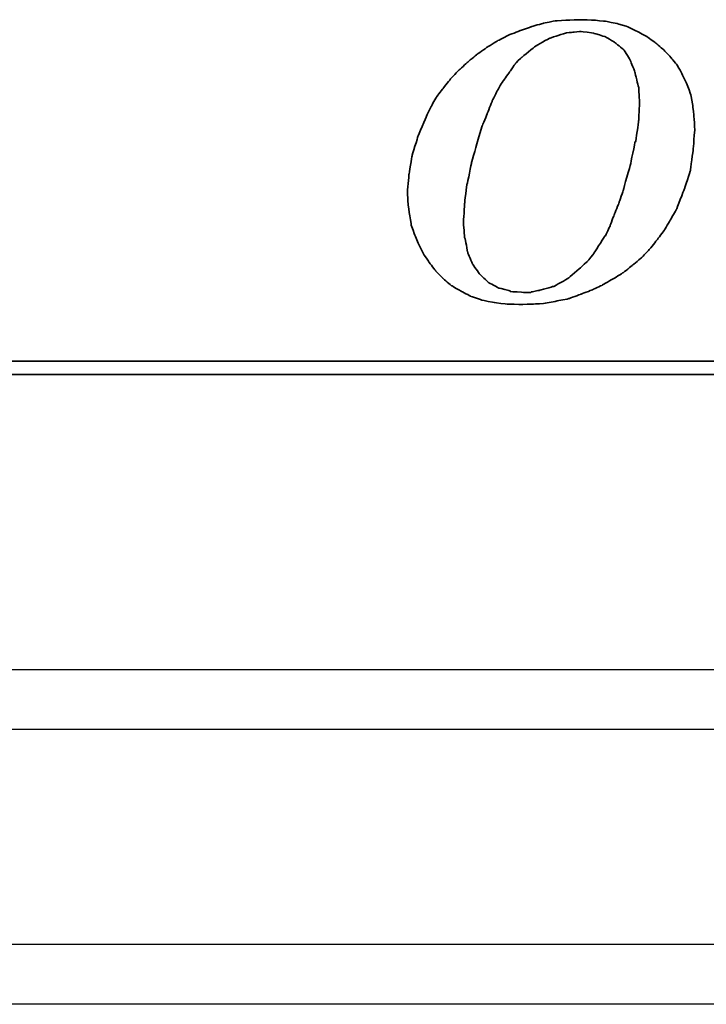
# Model space of a CAD drawing. Header units: millimetres. Extents: x 342 to 649, y 362 to 465.
# Tile 35 of 51: x 559 to 571, y 382 to 398. Entities that reach past the tile are written whole.
import ezdxf

# ---------------------------------------------------------------- set-up
doc = ezdxf.new("R2010")
doc.units = ezdxf.units.MM
doc.header["$LTSCALE"] = 0.15
for name, color, linetype in [('2', 7, 'CONTINUOUS'), ('DIM', 4, 'CONTINUOUS'), ('layer 1', 7, 'CONTINUOUS')]:
    doc.layers.add(name, color=color, linetype=linetype)

# ---------------------------------------------------------------- blocks, each defined once
blk = doc.blocks.new('TBI MOTION logo(完整正式版)')
at = {"layer": 'layer 1', "color": 22, "lineweight": 35}
for points, knots in [([(-11.34375, -6.98375), (-11.34375, -6.98375), (-10.91375, -7.43875), (-10.91375, -7.43875), (-10.91375, -7.43875), (-10.91375, -7.43875), (-10.38625, -7.87125), (-10.38625, -7.87125), (-10.38625, -7.87125), (-10.38625, -7.87125), (-9.81125, -8.20375), (-9.81125, -8.20375), (-9.81125, -8.20375), (-9.81125, -8.20375), (-9.21125, -8.51875), (-9.21125, -8.51875), (-9.21125, -8.51875), (-9.21125, -8.51875), (-8.51625, -8.75875), (-8.51625, -8.75875), (-8.51625, -8.75875), (-8.51625, -8.75875), (-7.77125, -8.90375), (-7.77125, -8.90375), (-7.77125, -8.90375), (-7.77125, -8.90375), (-6.97875, -8.99875), (-6.97875, -8.99875), (-6.97875, -8.99875), (-6.97875, -8.99875), (-6.14125, -9.02375), (-6.14125, -9.02375), (-6.14125, -9.02375), (-6.14125, -9.02375), (-5.37125, -8.99875), (-5.37125, -8.99875), (-5.37125, -8.99875), (-5.37125, -8.99875), (-4.65375, -8.94875), (-4.65375, -8.94875), (-4.65375, -8.94875), (-4.65375, -8.94875), (-3.93375, -8.80625), (-3.93375, -8.80625), (-3.93375, -8.80625), (-3.93375, -8.80625), (-3.21375, -8.66375), (-3.21375, -8.66375), (-3.21375, -8.66375), (-3.21375, -8.66375), (-2.49375, -8.39875), (-2.49375, -8.39875), (-2.49375, -8.39875), (-2.49375, -8.39875), (-1.79875, -8.13375), (-1.79875, -8.13375), (-1.79875, -8.13375), (-1.79875, -8.13375), (-1.17375, -7.84375), (-1.17375, -7.84375), (-1.17375, -7.84375), (-1.17375, -7.84375), (-0.52375, -7.46375), (-0.52375, -7.46375), (-0.52375, -7.46375), (-0.52375, -7.46375), (0.10124, -7.07875), (0.10124, -7.07875), (0.10124, -7.07875), (0.10124, -7.07875), (0.67625, -6.62375), (0.67625, -6.62375), (0.67625, -6.62375), (0.67625, -6.62375), (1.24874, -6.14375), (1.24874, -6.14375), (1.24874, -6.14375), (1.24874, -6.14375), (1.72874, -5.64125), (1.72874, -5.64125), (1.72874, -5.64125), (1.72874, -5.64125), (2.18624, -5.06375), (2.18624, -5.06375), (2.18624, -5.06375), (2.18624, -5.06375), (2.61625, -4.48874), (2.61625, -4.48874), (2.61625, -4.48874), (2.61625, -4.48874), (3.00125, -3.83874), (3.00125, -3.83874), (3.00125, -3.83874), (3.00125, -3.83874), (3.36124, -3.21374), (3.36124, -3.21374), (3.36124, -3.21374), (3.36124, -3.21374), (3.84374, -1.99125), (3.84374, -1.99125), (3.84374, -1.99125), (3.84374, -1.99125), (4.22625, -0.81875), (4.22625, -0.81875), (4.22625, -0.81875), (4.22625, -0.81875), (4.39125, 0.45624), (4.39125, 0.45624), (4.39125, 0.45624), (4.39125, 0.45624), (4.48874, 1.70124), (4.48874, 1.70124), (4.48874, 1.70124), (4.48874, 1.70124), (4.43874, 2.44625), (4.43874, 2.44625), (4.43874, 2.44625), (4.43874, 2.44625), (4.36874, 3.14125), (4.36874, 3.14125), (4.36874, 3.14125), (4.36874, 3.14125), (4.25125, 3.81125), (4.25125, 3.81125), (4.25125, 3.81125), (4.25125, 3.81125), (4.03124, 4.41125), (4.03124, 4.41125), (4.03124, 4.41125), (4.03124, 4.41125), (3.74374, 5.01125), (3.74374, 5.01125), (3.74374, 5.01125), (3.74374, 5.01125), (3.43124, 5.58875), (3.43124, 5.58875), (3.43124, 5.58875), (3.43124, 5.58875), (3.02625, 6.09125), (3.02625, 6.09125), (3.02625, 6.09125), (3.02625, 6.09125), (2.59374, 6.54875), (2.59374, 6.54875), (2.59374, 6.54875), (2.59374, 6.54875), (2.09124, 6.98125), (2.09124, 6.98125), (2.09124, 6.98125), (2.09124, 6.98125), (1.56124, 7.36625), (1.56124, 7.36625), (1.56124, 7.36625), (1.56124, 7.36625), (0.98624, 7.67625), (0.98624, 7.67625), (0.98624, 7.67625), (0.98624, 7.67625), (0.38624, 7.96375), (0.38624, 7.96375), (0.38624, 7.96375), (0.38624, 7.96375), (-0.25875, 8.15625), (-0.25875, 8.15625), (-0.25875, 8.15625), (-0.25875, 8.15625), (-0.98125, 8.30125), (-0.98125, 8.30125), (-0.98125, 8.30125), (-0.98125, 8.30125), (-1.70124, 8.37125), (-1.70124, 8.37125), (-1.70124, 8.37125), (-1.70124, 8.37125), (-2.49375, 8.39624), (-2.49375, 8.39624), (-2.49375, 8.39624), (-2.49375, 8.39624), (-3.28625, 8.37125), (-3.28625, 8.37125), (-3.28625, 8.37125), (-3.28625, 8.37125), (-4.05125, 8.32125), (-4.05125, 8.32125), (-4.05125, 8.32125), (-4.05125, 8.32125), (-4.77375, 8.18125), (-4.77375, 8.18125), (-4.77375, 8.18125), (-4.77375, 8.18125), (-5.51625, 7.96375), (-5.51625, 7.96375), (-5.51625, 7.96375), (-5.51625, 7.96375), (-6.21125, 7.72625), (-6.21125, 7.72625), (-6.21125, 7.72625), (-6.21125, 7.72625), (-6.92875, 7.43625), (-6.92875, 7.43625), (-6.92875, 7.43625), (-6.92875, 7.43625), (-7.57875, 7.10125), (-7.57875, 7.10125), (-7.57875, 7.10125), (-7.57875, 7.10125), (-8.24875, 6.69125), (-8.24875, 6.69125), (-8.24875, 6.69125), (-8.24875, 6.69125), (-8.84875, 6.26125), (-8.84875, 6.26125), (-8.84875, 6.26125), (-8.84875, 6.26125), (-9.42625, 5.78125), (-9.42625, 5.78125), (-9.42625, 5.78125), (-9.42625, 5.78125), (-9.95375, 5.30125), (-9.95375, 5.30125), (-9.95375, 5.30125), (-9.95375, 5.30125), (-10.43375, 4.79624), (-10.43375, 4.79624), (-10.43375, 4.79624), (-10.43375, 4.79624), (-10.88875, 4.22125), (-10.88875, 4.22125), (-10.88875, 4.22125), (-10.88875, 4.22125), (-11.29875, 3.69375), (-11.29875, 3.69375), (-11.29875, 3.69375), (-11.29875, 3.69375), (-11.63375, 3.09125), (-11.63375, 3.09125), (-11.63375, 3.09125), (-11.63375, 3.09125), (-11.91875, 2.49625), (-11.91875, 2.49625), (-11.91875, 2.49625), (-11.91875, 2.49625), (-12.44875, 1.24625), (-12.44875, 1.24625), (-12.44875, 1.24625), (-12.44875, 1.24625), (-12.80875, 0.06874), (-12.80875, 0.06874), (-12.80875, 0.06874), (-12.80875, 0.06874), (-12.99875, -1.07875), (-12.99875, -1.07875), (-12.99875, -1.07875), (-12.99875, -1.07875), (-13.09375, -2.18375), (-13.09375, -2.18375), (-13.09375, -2.18375), (-13.09375, -2.18375), (-13.04875, -2.85375), (-13.04875, -2.85375), (-13.04875, -2.85375), (-13.04875, -2.85375), (-12.97375, -3.50375), (-12.97375, -3.50375), (-12.97375, -3.50375), (-12.97375, -3.50375), (-12.95375, -3.50375), (-12.95375, -3.50375), (-12.95375, -3.50375), (-12.95375, -3.50375), (-12.85375, -4.17375), (-12.85375, -4.17375), (-12.85375, -4.17375), (-12.85375, -4.17375), (-12.63875, -4.77624), (-12.63875, -4.77624), (-12.63875, -4.77624), (-12.63875, -4.77624), (-12.39875, -5.35125), (-12.39875, -5.35125), (-12.39875, -5.35125), (-12.39875, -5.35125), (-12.11375, -5.92875), (-12.11375, -5.92875), (-12.11375, -5.92875), (-12.11375, -5.92875), (-11.75375, -6.45375), (-11.75375, -6.45375), (-11.75375, -6.45375), (-11.75375, -6.45375), (-11.34375, -6.98375), (-11.34375, -6.98375)], [0, 0, 0, 0, 0.01369863, 0.01369863, 0.01369863, 0.01369864, 0.02739726, 0.02739726, 0.02739726, 0.02739727, 0.04109589, 0.04109589, 0.04109589, 0.0410959, 0.05479452, 0.05479452, 0.05479452, 0.05479453, 0.06849315, 0.06849315, 0.06849315, 0.06849316, 0.08219178, 0.08219178, 0.08219178, 0.08219179, 0.09589041, 0.09589041, 0.09589041, 0.09589042, 0.10958904, 0.10958904, 0.10958904, 0.10958905, 0.12328767, 0.12328767, 0.12328767, 0.12328768, 0.1369863, 0.1369863, 0.1369863, 0.13698631, 0.15068493, 0.15068493, 0.15068493, 0.15068494, 0.16438356, 0.16438356, 0.16438356, 0.16438357, 0.17808219, 0.17808219, 0.17808219, 0.1780822, 0.19178082, 0.19178082, 0.19178082, 0.19178083, 0.20547945, 0.20547945, 0.20547945, 0.20547946, 0.21917808, 0.21917808, 0.21917808, 0.21917809, 0.23287671, 0.23287671, 0.23287671, 0.23287672, 0.24657534, 0.24657534, 0.24657534, 0.24657535, 0.26027397, 0.26027397, 0.26027397, 0.26027398, 0.2739726, 0.2739726, 0.2739726, 0.27397261, 0.28767123, 0.28767123, 0.28767123, 0.28767124, 0.30136986, 0.30136986, 0.30136986, 0.30136987, 0.31506849, 0.31506849, 0.31506849, 0.3150685, 0.32876712, 0.32876712, 0.32876712, 0.32876713, 0.34246575, 0.34246575, 0.34246575, 0.34246576, 0.35616438, 0.35616438, 0.35616438, 0.35616439, 0.36986301, 0.36986301, 0.36986301, 0.36986302, 0.38356164, 0.38356164, 0.38356164, 0.38356165, 0.39726027, 0.39726027, 0.39726027, 0.39726028, 0.4109589, 0.4109589, 0.4109589, 0.41095891, 0.42465753, 0.42465753, 0.42465753, 0.42465754, 0.43835616, 0.43835616, 0.43835616, 0.43835617, 0.45205479, 0.45205479, 0.45205479, 0.4520548, 0.46575342, 0.46575342, 0.46575342, 0.46575343, 0.47945205, 0.47945205, 0.47945205, 0.47945206, 0.49315068, 0.49315068, 0.49315068, 0.49315069, 0.50684932, 0.50684932, 0.50684932, 0.50684933, 0.52054795, 0.52054795, 0.52054795, 0.52054796, 0.53424658, 0.53424658, 0.53424658, 0.53424659, 0.54794521, 0.54794521, 0.54794521, 0.54794522, 0.56164384, 0.56164384, 0.56164384, 0.56164385, 0.57534247, 0.57534247, 0.57534247, 0.57534248, 0.5890411, 0.5890411, 0.5890411, 0.58904111, 0.60273973, 0.60273973, 0.60273973, 0.60273974, 0.61643836, 0.61643836, 0.61643836, 0.61643837, 0.63013699, 0.63013699, 0.63013699, 0.630137, 0.64383562, 0.64383562, 0.64383562, 0.64383563, 0.65753425, 0.65753425, 0.65753425, 0.65753426, 0.67123288, 0.67123288, 0.67123288, 0.67123289, 0.68493151, 0.68493151, 0.68493151, 0.68493152, 0.69863014, 0.69863014, 0.69863014, 0.69863015, 0.71232877, 0.71232877, 0.71232877, 0.71232878, 0.7260274, 0.7260274, 0.7260274, 0.72602741, 0.73972603, 0.73972603, 0.73972603, 0.73972604, 0.75342466, 0.75342466, 0.75342466, 0.75342467, 0.76712329, 0.76712329, 0.76712329, 0.7671233, 0.78082192, 0.78082192, 0.78082192, 0.78082193, 0.79452055, 0.79452055, 0.79452055, 0.79452056, 0.80821918, 0.80821918, 0.80821918, 0.80821919, 0.82191781, 0.82191781, 0.82191781, 0.82191782, 0.83561644, 0.83561644, 0.83561644, 0.83561645, 0.84931507, 0.84931507, 0.84931507, 0.84931508, 0.8630137, 0.8630137, 0.8630137, 0.86301371, 0.87671233, 0.87671233, 0.87671233, 0.87671234, 0.89041096, 0.89041096, 0.89041096, 0.89041097, 0.90410959, 0.90410959, 0.90410959, 0.9041096, 0.91780822, 0.91780822, 0.91780822, 0.91780823, 0.93150685, 0.93150685, 0.93150685, 0.93150686, 0.94520548, 0.94520548, 0.94520548, 0.94520549, 0.95890411, 0.95890411, 0.95890411, 0.95890412, 0.97260274, 0.97260274, 0.97260274, 0.97260275, 0.98630137, 0.98630137, 0.98630137, 0.98630138, 1, 1, 1, 1]), ([(-8.77875, 1.03124), (-8.77875, 1.03124), (-8.51625, 1.89625), (-8.51625, 1.89625), (-8.51625, 1.89625), (-8.51625, 1.89625), (-8.20375, 2.66375), (-8.20375, 2.66375), (-8.20375, 2.66375), (-8.20375, 2.66375), (-7.91625, 3.38125), (-7.91625, 3.38125), (-7.91625, 3.38125), (-7.91625, 3.38125), (-7.91625, 3.40624), (-7.91625, 3.40624), (-7.91625, 3.40624), (-7.91625, 3.40624), (-7.57875, 4.07624), (-7.57875, 4.07624), (-7.57875, 4.07624), (-7.57875, 4.07624), (-7.24375, 4.65125), (-7.24375, 4.65125), (-7.24375, 4.65125), (-7.24375, 4.65125), (-7.21875, 4.65125), (-7.21875, 4.65125), (-7.21875, 4.65125), (-7.21875, 4.65125), (-7.21875, 4.67624), (-7.21875, 4.67624), (-7.21875, 4.67624), (-7.21875, 4.67624), (-6.83625, 5.20375), (-6.83625, 5.20375), (-6.83625, 5.20375), (-6.83625, 5.20375), (-6.49875, 5.68625), (-6.49875, 5.68625), (-6.49875, 5.68625), (-6.49875, 5.68625), (-6.49875, 5.70625), (-6.49875, 5.70625), (-6.49875, 5.70625), (-6.49875, 5.70625), (-6.11625, 6.09125), (-6.11625, 6.09125), (-6.11625, 6.09125), (-6.11625, 6.09125), (-6.09125, 6.09125), (-6.09125, 6.09125), (-6.09125, 6.09125), (-6.09125, 6.09125), (-5.27375, 6.76625), (-5.27375, 6.76625), (-5.27375, 6.76625), (-5.27375, 6.76625), (-5.24875, 6.76625), (-5.24875, 6.76625), (-5.24875, 6.76625), (-5.24875, 6.76625), (-5.24875, 6.78625), (-5.24875, 6.78625), (-5.24875, 6.78625), (-5.24875, 6.78625), (-4.38875, 7.26624), (-4.38875, 7.26624), (-4.38875, 7.26624), (-4.38875, 7.26624), (-4.36125, 7.26624), (-4.36125, 7.26624), (-4.36125, 7.26624), (-4.36125, 7.26624), (-3.93375, 7.41125), (-3.93375, 7.41125), (-3.93375, 7.41125), (-3.93375, 7.41125), (-3.47375, 7.55625), (-3.47375, 7.55625), (-3.47375, 7.55625), (-3.47375, 7.55625), (-3.45375, 7.55625), (-3.45375, 7.55625), (-3.45375, 7.55625), (-3.45375, 7.55625), (-3.42875, 7.58124), (-3.42875, 7.58124), (-3.42875, 7.58124), (-3.42875, 7.58124), (-2.97375, 7.62625), (-2.97375, 7.62625), (-2.97375, 7.62625), (-2.97375, 7.62625), (-2.49375, 7.67625), (-2.49375, 7.67625), (-2.49375, 7.67625), (-2.49375, 7.67625), (-2.46875, 7.67625), (-2.46875, 7.67625), (-2.46875, 7.67625), (-2.46875, 7.67625), (-1.70124, 7.58124), (-1.70124, 7.58124), (-1.70124, 7.58124), (-1.70124, 7.58124), (-1.67875, 7.55625), (-1.67875, 7.55625), (-1.67875, 7.55625), (-1.67875, 7.55625), (-1.65375, 7.55625), (-1.65375, 7.55625), (-1.65375, 7.55625), (-1.65375, 7.55625), (-1.03125, 7.36625), (-1.03125, 7.36625), (-1.03125, 7.36625), (-1.03125, 7.36625), (-1.00625, 7.36625), (-1.00625, 7.36625), (-1.00625, 7.36625), (-1.00625, 7.36625), (-0.43124, 7.02624), (-0.43124, 7.02624), (-0.43124, 7.02624), (-0.43124, 7.02624), (-0.40625, 7.00624), (-0.40625, 7.00624), (-0.40625, 7.00624), (-0.40625, 7.00624), (0.12124, 6.57124), (0.12124, 6.57124), (0.12124, 6.57124), (0.12124, 6.57124), (0.14624, 6.54875), (0.14624, 6.54875), (0.14624, 6.54875), (0.14624, 6.54875), (0.17124, 6.52375), (0.17124, 6.52375), (0.17124, 6.52375), (0.17124, 6.52375), (0.55625, 5.89875), (0.55625, 5.89875), (0.55625, 5.89875), (0.55625, 5.89875), (0.55625, 5.87625), (0.55625, 5.87625), (0.55625, 5.87625), (0.55625, 5.87625), (0.84124, 5.15625), (0.84124, 5.15625), (0.84124, 5.15625), (0.84124, 5.15625), (0.84124, 5.13125), (0.84124, 5.13125), (0.84124, 5.13125), (0.84124, 5.13125), (1.03624, 4.31875), (1.03624, 4.31875), (1.03624, 4.31875), (1.03624, 4.31875), (1.05624, 4.31875), (1.05624, 4.31875), (1.05624, 4.31875), (1.05624, 4.31875), (1.05624, 4.29125), (1.05624, 4.29125), (1.05624, 4.29125), (1.05624, 4.29125), (1.10625, 3.33125), (1.10625, 3.33125), (1.10625, 3.33125), (1.10625, 3.33125), (1.10625, 3.30875), (1.10625, 3.30875), (1.10625, 3.30875), (1.10625, 3.30875), (1.05624, 2.20624), (1.05624, 2.20624), (1.05624, 2.20624), (1.05624, 2.20624), (1.05624, 2.18124), (1.05624, 2.18124), (1.05624, 2.18124), (1.05624, 2.18124), (0.86624, 0.93624), (0.86624, 0.93624), (0.86624, 0.93624), (0.86624, 0.93624), (0.84124, 0.93624), (0.84124, 0.93624), (0.84124, 0.93624), (0.84124, 0.93624), (0.55625, -0.45874), (0.55625, -0.45874), (0.55625, -0.45874), (0.55625, -0.45874), (0.12124, -1.99125), (0.12124, -1.99125), (0.12124, -1.99125), (0.12124, -1.99125), (0.12124, -2.01874), (0.12124, -2.01874), (0.12124, -2.01874), (0.12124, -2.01874), (-0.13874, -2.78375), (-0.13874, -2.78375), (-0.13874, -2.78375), (-0.13874, -2.78375), (-0.43124, -3.50375), (-0.43124, -3.50375), (-0.43124, -3.50375), (-0.43124, -3.50375), (-0.69375, -4.19875), (-0.69375, -4.19875), (-0.69375, -4.19875), (-0.69375, -4.19875), (-0.69375, -4.22375), (-0.69375, -4.22375), (-0.69375, -4.22375), (-0.69375, -4.22375), (-0.98125, -4.82374), (-0.98125, -4.82374), (-0.98125, -4.82374), (-0.98125, -4.82374), (-1.00625, -4.82374), (-1.00625, -4.82374), (-1.00625, -4.82374), (-1.00625, -4.82374), (-1.33875, -5.35125), (-1.33875, -5.35125), (-1.33875, -5.35125), (-1.33875, -5.35125), (-1.67875, -5.87875), (-1.67875, -5.87875), (-1.67875, -5.87875), (-1.67875, -5.87875), (-1.67875, -5.90375), (-1.67875, -5.90375), (-1.67875, -5.90375), (-1.67875, -5.90375), (-2.05875, -6.35875), (-2.05875, -6.35875), (-2.05875, -6.35875), (-2.05875, -6.35875), (-2.08375, -6.38375), (-2.08375, -6.38375), (-2.08375, -6.38375), (-2.08375, -6.38375), (-2.46875, -6.74375), (-2.46875, -6.74375), (-2.46875, -6.74375), (-2.46875, -6.74375), (-3.25875, -7.41625), (-3.25875, -7.41625), (-3.25875, -7.41625), (-3.25875, -7.41625), (-3.28625, -7.43875), (-3.28625, -7.43875), (-3.28625, -7.43875), (-3.28625, -7.43875), (-4.12375, -7.91875), (-4.12375, -7.91875), (-4.12375, -7.91875), (-4.12375, -7.91875), (-4.14875, -7.91875), (-4.14875, -7.91875), (-4.14875, -7.91875), (-4.14875, -7.91875), (-4.17125, -7.91875), (-4.17125, -7.91875), (-4.17125, -7.91875), (-4.17125, -7.91875), (-5.03375, -8.15875), (-5.03375, -8.15875), (-5.03375, -8.15875), (-5.03375, -8.15875), (-5.51625, -8.25625), (-5.51625, -8.25625), (-5.51625, -8.25625), (-5.51625, -8.25625), (-5.54125, -8.27875), (-5.54125, -8.27875), (-5.54125, -8.27875), (-5.54125, -8.27875), (-5.56375, -8.27875), (-5.56375, -8.27875), (-5.56375, -8.27875), (-5.56375, -8.27875), (-5.99625, -8.27875), (-5.99625, -8.27875), (-5.99625, -8.27875), (-5.99625, -8.27875), (-6.76375, -8.23125), (-6.76375, -8.23125), (-6.76375, -8.23125), (-6.76375, -8.23125), (-6.78875, -8.23125), (-6.78875, -8.23125), (-6.78875, -8.23125), (-6.78875, -8.23125), (-6.78875, -8.20375), (-6.78875, -8.20375), (-6.78875, -8.20375), (-6.78875, -8.20375), (-7.45875, -8.01375), (-7.45875, -8.01375), (-7.45875, -8.01375), (-7.45875, -8.01375), (-7.48375, -8.01375), (-7.48375, -8.01375), (-7.48375, -8.01375), (-7.48375, -8.01375), (-7.50875, -8.01375), (-7.50875, -8.01375), (-7.50875, -8.01375), (-7.50875, -8.01375), (-8.13125, -7.67875), (-8.13125, -7.67875), (-8.13125, -7.67875), (-8.13125, -7.67875), (-8.15625, -7.65375), (-8.15625, -7.65375), (-8.15625, -7.65375), (-8.15625, -7.65375), (-8.65875, -7.17375), (-8.65875, -7.17375), (-8.65875, -7.17375), (-8.65875, -7.17375), (-8.68375, -7.14875), (-8.68375, -7.14875), (-8.68375, -7.14875), (-8.68375, -7.14875), (-9.08875, -6.57375), (-9.08875, -6.57375), (-9.08875, -6.57375), (-9.08875, -6.57375), (-9.11375, -6.54875), (-9.11375, -6.54875), (-9.11375, -6.54875), (-9.11375, -6.54875), (-9.11375, -6.52875), (-9.11375, -6.52875), (-9.11375, -6.52875), (-9.11375, -6.52875), (-9.40375, -5.85375), (-9.40375, -5.85375), (-9.40375, -5.85375), (-9.40375, -5.85375), (-9.40375, -5.82875), (-9.40375, -5.82875), (-9.40375, -5.82875), (-9.40375, -5.82875), (-9.56875, -4.96875), (-9.56875, -4.96875), (-9.56875, -4.96875), (-9.56875, -4.96875), (-9.59375, -4.94375), (-9.59375, -4.94375), (-9.59375, -4.94375), (-9.59375, -4.94375), (-9.66375, -4.03375), (-9.66375, -4.03375), (-9.66375, -4.03375), (-9.66375, -4.03375), (-9.66375, -4.00875), (-9.66375, -4.00875), (-9.66375, -4.00875), (-9.66375, -4.00875), (-9.59375, -2.85375), (-9.59375, -2.85375), (-9.59375, -2.85375), (-9.59375, -2.85375), (-9.45125, -1.65875), (-9.45125, -1.65875), (-9.45125, -1.65875), (-9.45125, -1.65875), (-9.42625, -1.63375), (-9.42625, -1.63375), (-9.42625, -1.63375), (-9.42625, -1.63375), (-9.16125, -0.33875), (-9.16125, -0.33875), (-9.16125, -0.33875), (-9.16125, -0.33875), (-8.77875, 1.00624), (-8.77875, 1.00624), (-8.77875, 1.00624), (-8.77875, 1.00624), (-8.77875, 1.03124), (-8.77875, 1.03124)], [0, 0, 0, 0, 0.01020408, 0.01020408, 0.01020408, 0.01020409, 0.02040816, 0.02040816, 0.02040816, 0.02040817, 0.03061224, 0.03061224, 0.03061224, 0.03061225, 0.04081633, 0.04081633, 0.04081633, 0.04081634, 0.05102041, 0.05102041, 0.05102041, 0.05102042, 0.06122449, 0.06122449, 0.06122449, 0.0612245, 0.07142857, 0.07142857, 0.07142857, 0.07142858, 0.08163265, 0.08163265, 0.08163265, 0.08163266, 0.09183673, 0.09183673, 0.09183673, 0.09183674, 0.10204082, 0.10204082, 0.10204082, 0.10204083, 0.1122449, 0.1122449, 0.1122449, 0.11224491, 0.12244898, 0.12244898, 0.12244898, 0.12244899, 0.13265306, 0.13265306, 0.13265306, 0.13265307, 0.14285714, 0.14285714, 0.14285714, 0.14285715, 0.15306122, 0.15306122, 0.15306122, 0.15306123, 0.16326531, 0.16326531, 0.16326531, 0.16326532, 0.17346939, 0.17346939, 0.17346939, 0.1734694, 0.18367347, 0.18367347, 0.18367347, 0.18367348, 0.19387755, 0.19387755, 0.19387755, 0.19387756, 0.20408163, 0.20408163, 0.20408163, 0.20408164, 0.21428571, 0.21428571, 0.21428571, 0.21428572, 0.2244898, 0.2244898, 0.2244898, 0.22448981, 0.23469388, 0.23469388, 0.23469388, 0.23469389, 0.24489796, 0.24489796, 0.24489796, 0.24489797, 0.25510204, 0.25510204, 0.25510204, 0.25510205, 0.26530612, 0.26530612, 0.26530612, 0.26530613, 0.2755102, 0.2755102, 0.2755102, 0.27551021, 0.28571429, 0.28571429, 0.28571429, 0.2857143, 0.29591837, 0.29591837, 0.29591837, 0.29591838, 0.30612245, 0.30612245, 0.30612245, 0.30612246, 0.31632653, 0.31632653, 0.31632653, 0.31632654, 0.32653061, 0.32653061, 0.32653061, 0.32653062, 0.33673469, 0.33673469, 0.33673469, 0.3367347, 0.34693878, 0.34693878, 0.34693878, 0.34693879, 0.35714286, 0.35714286, 0.35714286, 0.35714287, 0.36734694, 0.36734694, 0.36734694, 0.36734695, 0.37755102, 0.37755102, 0.37755102, 0.37755103, 0.3877551, 0.3877551, 0.3877551, 0.38775511, 0.39795918, 0.39795918, 0.39795918, 0.39795919, 0.40816327, 0.40816327, 0.40816327, 0.40816328, 0.41836735, 0.41836735, 0.41836735, 0.41836736, 0.42857143, 0.42857143, 0.42857143, 0.42857144, 0.43877551, 0.43877551, 0.43877551, 0.43877552, 0.44897959, 0.44897959, 0.44897959, 0.4489796, 0.45918367, 0.45918367, 0.45918367, 0.45918368, 0.46938776, 0.46938776, 0.46938776, 0.46938777, 0.47959184, 0.47959184, 0.47959184, 0.47959185, 0.48979592, 0.48979592, 0.48979592, 0.48979593, 0.5, 0.5, 0.5, 0.50000001, 0.51020408, 0.51020408, 0.51020408, 0.51020409, 0.52040816, 0.52040816, 0.52040816, 0.52040817, 0.53061224, 0.53061224, 0.53061224, 0.53061225, 0.54081633, 0.54081633, 0.54081633, 0.54081634, 0.55102041, 0.55102041, 0.55102041, 0.55102042, 0.56122449, 0.56122449, 0.56122449, 0.5612245, 0.57142857, 0.57142857, 0.57142857, 0.57142858, 0.58163265, 0.58163265, 0.58163265, 0.58163266, 0.59183673, 0.59183673, 0.59183673, 0.59183674, 0.60204082, 0.60204082, 0.60204082, 0.60204083, 0.6122449, 0.6122449, 0.6122449, 0.61224491, 0.62244898, 0.62244898, 0.62244898, 0.62244899, 0.63265306, 0.63265306, 0.63265306, 0.63265307, 0.64285714, 0.64285714, 0.64285714, 0.64285715, 0.65306122, 0.65306122, 0.65306122, 0.65306123, 0.66326531, 0.66326531, 0.66326531, 0.66326532, 0.67346939, 0.67346939, 0.67346939, 0.6734694, 0.68367347, 0.68367347, 0.68367347, 0.68367348, 0.69387755, 0.69387755, 0.69387755, 0.69387756, 0.70408163, 0.70408163, 0.70408163, 0.70408164, 0.71428571, 0.71428571, 0.71428571, 0.71428572, 0.7244898, 0.7244898, 0.7244898, 0.72448981, 0.73469388, 0.73469388, 0.73469388, 0.73469389, 0.74489796, 0.74489796, 0.74489796, 0.74489797, 0.75510204, 0.75510204, 0.75510204, 0.75510205, 0.76530612, 0.76530612, 0.76530612, 0.76530613, 0.7755102, 0.7755102, 0.7755102, 0.77551021, 0.78571429, 0.78571429, 0.78571429, 0.7857143, 0.79591837, 0.79591837, 0.79591837, 0.79591838, 0.80612245, 0.80612245, 0.80612245, 0.80612246, 0.81632653, 0.81632653, 0.81632653, 0.81632654, 0.82653061, 0.82653061, 0.82653061, 0.82653062, 0.83673469, 0.83673469, 0.83673469, 0.8367347, 0.84693878, 0.84693878, 0.84693878, 0.84693879, 0.85714286, 0.85714286, 0.85714286, 0.85714287, 0.86734694, 0.86734694, 0.86734694, 0.86734695, 0.87755102, 0.87755102, 0.87755102, 0.87755103, 0.8877551, 0.8877551, 0.8877551, 0.88775511, 0.89795918, 0.89795918, 0.89795918, 0.89795919, 0.90816327, 0.90816327, 0.90816327, 0.90816328, 0.91836735, 0.91836735, 0.91836735, 0.91836736, 0.92857143, 0.92857143, 0.92857143, 0.92857144, 0.93877551, 0.93877551, 0.93877551, 0.93877552, 0.94897959, 0.94897959, 0.94897959, 0.9489796, 0.95918367, 0.95918367, 0.95918367, 0.95918368, 0.96938776, 0.96938776, 0.96938776, 0.96938777, 0.97959184, 0.97959184, 0.97959184, 0.97959185, 0.98979592, 0.98979592, 0.98979592, 0.98979593, 1, 1, 1, 1]), ([(75.90875, -9.47875), (75.90875, -9.47875), (75.90875, -12.28625), (75.90875, -12.28625), (75.90875, -12.28625), (75.90875, -12.28625), (75.90875, -12.47875), (75.90875, -12.47875), (75.90875, -12.47875), (75.90875, -12.47875), (75.71625, -12.47875), (75.71625, -12.47875), (75.71625, -12.47875), (75.71625, -12.47875), (-88.32875, -12.47875), (-88.32875, -12.47875), (-88.32875, -12.47875), (-88.32875, -12.47875), (-88.32875, -13.29375), (-88.32875, -13.29375), (-88.32875, -13.29375), (-88.32875, -13.29375), (82.89125, -13.29375), (82.89125, -13.29375), (82.89125, -13.29375), (82.89125, -13.29375), (75.90875, -9.47875), (75.90875, -9.47875)], [0, 0, 0, 0, 0.14285714, 0.14285714, 0.14285714, 0.14285715, 0.28571429, 0.28571429, 0.28571429, 0.2857143, 0.42857143, 0.42857143, 0.42857143, 0.42857144, 0.57142857, 0.57142857, 0.57142857, 0.57142858, 0.71428571, 0.71428571, 0.71428571, 0.71428572, 0.85714286, 0.85714286, 0.85714286, 0.85714287, 1, 1, 1, 1])]:
    blk.add_open_spline(points, degree=3, knots=knots, dxfattribs=at)

msp = doc.modelspace()

# ---------------------------------------------------------------- linework, layer by layer
at = {"layer": '2', "color": 0, "linetype": 'Continuous'}
for p, q in [((598.256, 387.21), (520.256, 387.21)), ((598.256, 386.21), (520.256, 386.21)), ((648.756, 382.61), (493.908, 382.61)), ((648.756, 381.61), (449.756, 381.61))]:
    msp.add_line(p, q, dxfattribs=at)

# ---------------------------------------------------------------- block references
at = {"layer": 'DIM', "color": 7, "xscale": 0.2736514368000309, "yscale": 0.2736514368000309, "zscale": 0.2736514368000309}
msp.add_blockref('TBI MOTION logo(完整正式版)', (569.33, 395.791), dxfattribs=at)

doc.saveas('drawing.dxf')
